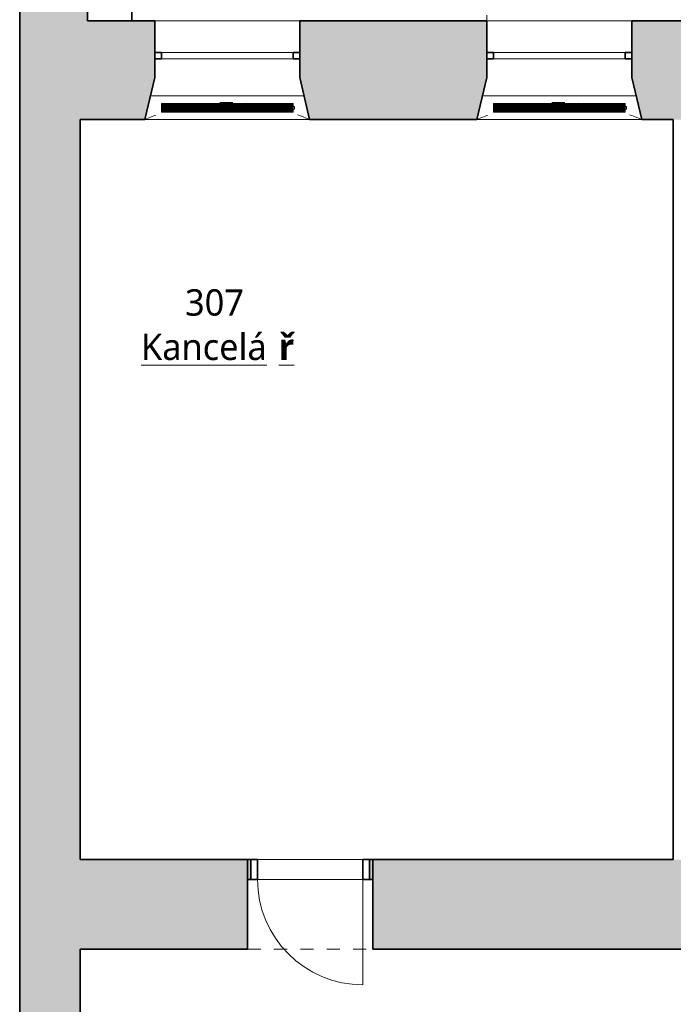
# Model space of a CAD drawing. Header units: metres. Extents: x -0.2 to 46.9, y -0.5 to 28.
# Tile 6 of 30: x -0.2 to 4.7, y 7.3 to 14.8. Entities that reach past the tile are written whole.
import ezdxf

# ---------------------------------------------------------------- set-up
doc = ezdxf.new("R2010")
doc.units = ezdxf.units.M
doc.linetypes.add('AV - Cerch_ 1 tecka 4mm', pattern=[0.006, 0.004, -0.001, 0, -0.001])
doc.layers.add('AV-MISTNOSTI', color=5, linetype='Continuous', lineweight=5, true_color=0x0000ff)
for name, color, linetype, lineweight in [('AV-SRAFY', 7, 'Continuous', 35), ('AV-STAVBA', 7, 'Continuous', 18), ('AV-VYBAVENI', 7, 'Continuous', 18)]:
    doc.layers.add(name, color=color, linetype=linetype, lineweight=lineweight)
doc.styles.add('Trebuchet MS_B', font='trebuc.ttf', dxfattribs={"height": 0.2})

# ---------------------------------------------------------------- blocks, each defined once
blk = doc.blocks.new('GM_Otvor_obdélníkový - 950x2190-1000331-3NP')
at = {"layer": 'AV-STAVBA', "color": 254, "linetype": 'AV - Cerch_ 1 tecka 4mm', "lineweight": 13, "true_color": 0xcccccc}
for p, q in [((-0.475, 0.34), (0.475, 0.34)), ((-0.475, -0.34), (0.475, -0.34)), ((-0.475, -0.34), (0.475, -0.34))]:
    blk.add_line(p, q, dxfattribs=at)
blk = doc.blocks.new('DO_1-P_Ocel_ - 800x1970_150-917843-3NP')
at = {"layer": 'AV-STAVBA', "color": 254, "true_color": 0xcccccc}
for p, q in [((-0.4, 0.875), (-0.4, 0.075)), ((-0.4, 0.075), (0.4, 0.075)), ((-0.4, -0.075), (0.4, -0.075))]:
    blk.add_line(p, q, dxfattribs=at)
at = {"layer": 'AV-STAVBA', "color": 254, "linetype": 'AV - Cerch_ 1 tecka 4mm', "true_color": 0xcccccc}
for p, q in [((-0.45, 0.075), (0.45, 0.075)), ((-0.4, 0.075), (0.4, 0.075)), ((-0.45, -0.075), (0.45, -0.075)), ((-0.4, -0.075), (0.4, -0.075))]:
    blk.add_line(p, q, dxfattribs=at)
at = {"layer": 'AV-STAVBA', "color": 254, "lineweight": 35, "true_color": 0xcccccc}
for p, q in [((-0.4, 0.075), (-0.45, 0.075)), ((-0.45, 0.075), (-0.45, -0.075)), ((-0.4, -0.075), (-0.4, 0.075)), ((0.45, 0.075), (0.4, 0.075)), ((0.4, 0.075), (0.4, -0.075)), ((0.45, -0.075), (0.45, 0.075)), ((-0.45, -0.075), (-0.4, -0.075)), ((0.4, -0.075), (0.45, -0.075))]:
    blk.add_line(p, q, dxfattribs=at)
at = {"layer": 'AV-STAVBA', "color": 254, "true_color": 0xcccccc}
blk.add_arc((-0.4, 0.075), 0.8, 0, 90, dxfattribs=at)
blk = doc.blocks.new('WI_2-2_bez středního sloupku - 1100x2250-1255372-3NP')
at = {"layer": 'AV-STAVBA', "color": 254, "linetype": 'AV - Cerch_ 1 tecka 4mm', "lineweight": 13, "true_color": 0xcccccc}
for p, q in [((0.55, 0.375), (-0.55, 0.375)), ((0.55, -0.375), (-0.55, -0.375))]:
    blk.add_line(p, q, dxfattribs=at)
at = {"layer": 'AV-STAVBA', "color": 254, "lineweight": 35, "true_color": 0xcccccc}
for p, q in [((-0.5, 0.135), (-0.55, 0.135)), ((-0.55, 0.085), (-0.5, 0.085)), ((-0.5, 0.085), (-0.5, 0.135)), ((0.55, 0.135), (0.5, 0.135)), ((0.5, 0.135), (0.5, 0.085)), ((0.5, 0.085), (0.55, 0.085))]:
    blk.add_line(p, q, dxfattribs=at)
at = {"layer": 'AV-STAVBA', "color": 254, "true_color": 0xcccccc}
for p, q in [((-0.5, 0.135), (0.5, 0.135)), ((0.5, 0.085), (-0.5, 0.085))]:
    blk.add_line(p, q, dxfattribs=at)
blk = doc.blocks.new('GM_Nika se zkoseným ostěním a klenutým nadpražím - 1050x2300-1256224-3NP')
at = {"layer": 'AV-STAVBA', "color": 254, "linetype": 'AV - Cerch_ 1 tecka 4mm', "lineweight": 13, "true_color": 0xcccccc}
for p, q in [((0.55, 0.375), (-0.55, 0.375)), ((0.625, -0.375), (-0.625, -0.375))]:
    blk.add_line(p, q, dxfattribs=at)
blk.add_arc((0, -1.8071), 1.5625, 66.42182, 113.57818, dxfattribs=at)
blk = doc.blocks.new('GM_Nika_zkosené ostění - v900-1256496-3NP')
at = {"layer": 'AV-STAVBA', "color": 254, "linetype": 'AV - Cerch_ 1 tecka 4mm', "lineweight": 13, "true_color": 0xcccccc}
blk.add_line((-0.5, -0.375), (0.75, -0.375), dxfattribs=at)
blk = doc.blocks.new('Řísma 2NP_ vnitroblok - Řísma 2NP_ vnitroblok-1646675-3NP')
at = {"layer": 'AV-STAVBA', "color": 254, "true_color": 0xcccccc}
blk.add_line((3.3098, 14.7482), (3.3098, 14.789), dxfattribs=at)
blk = doc.blocks.new('D0089 - 1514 - OÚPSŘ_Benešova_rvt-1-3NP')
at = {"layer": 'AV-SRAFY', "lineweight": 18, "true_color": 0xcccccc}
for points in [[(-0.0948, 14.7482), (0.2786, 14.7482), (0.2786, 27.9956), (-0.2352, 27.9956), (-0.2352, 14.7482)], [(0.2248, 0.8282), (0.2248, 14.7482), (-0.2352, 14.7482), (-0.2352, 0.8282), (-0.0948, 0.8282)]]:
    blk.add_hatch(color=254, dxfattribs=at).paths.add_polyline_path(points)
h = blk.add_hatch(color=254, dxfattribs=at)
h.paths.add_polyline_path([(10.6548, 13.9982), (11.9748, 13.9982), (12.0498, 14.3182), (12.0498, 14.7482), (10.1898, 14.7482), (10.1898, 14.3182), (10.2648, 13.9982), (10.3824, 13.9982)])
h.paths.add_polyline_path([(13.2248, 13.9982), (15.2048, 13.9982), (15.2798, 14.3182), (15.2798, 14.7482), (13.1498, 14.7482), (13.1498, 14.3182), (13.1594, 14.2772)])
h.paths.add_polyline_path([(8.5148, 13.9982), (9.0148, 13.9982), (9.0898, 14.3182), (9.0898, 14.7482), (7.0298, 14.7482), (7.0298, 14.3182), (7.1048, 13.9982), (8.3867, 13.9982)])
h.paths.add_polyline_path([(17.6166, 13.9982), (17.7648, 13.9982), (17.7648, 14.7482), (16.3798, 14.7482), (16.3798, 14.3182), (16.4548, 13.9982), (17.3672, 13.9982)])
h.paths.add_polyline_path([(4.8748, 13.9982), (5.8548, 13.9982), (5.9298, 14.3182), (5.9298, 14.7482), (4.4098, 14.7482), (4.4098, 14.3182), (4.4848, 13.9982), (4.7248, 13.9982)])
h.paths.add_polyline_path([(3.2348, 13.9982), (3.3098, 14.3182), (3.3098, 14.7482), (1.8898, 14.7482), (1.8898, 14.3182), (1.9648, 13.9982), (2.8986, 13.9982)])
h.paths.add_polyline_path([(0.2248, 13.9982), (0.7148, 13.9982), (0.7898, 14.3182), (0.7898, 14.7482), (0.2248, 14.7482), (0.2248, 14.2772)])
h = blk.add_hatch(color=254, dxfattribs=at)
h.paths.add_polyline_path([(10.2773, 7.7082), (10.6548, 7.7082), (10.6548, 8.3882), (10.2773, 8.3882)])
h.paths.add_polyline_path([(5.7348, 7.7082), (6.6848, 7.7082), (6.6848, 8.3882), (5.7348, 8.3882)])
h.paths.add_polyline_path([(4.8748, 7.7082), (4.8748, 8.3882), (2.4446, 8.3882), (2.4446, 7.7082), (3.8965, 7.7082)])
h.paths.add_polyline_path([(8.8773, 7.7082), (8.8773, 8.3882), (7.5448, 8.3882), (7.5448, 7.7082), (7.8878, 7.7082)])
h.paths.add_polyline_path([(0.2248, 7.7082), (1.4946, 7.7082), (1.4946, 8.3882), (0.2248, 8.3882)])
h = blk.add_hatch(color=254, dxfattribs=at)
h.paths.add_polyline_path([(2.4446, 8.2382), (2.4446, 8.3882), (2.4196, 8.3882), (2.4196, 8.2382)])
h.paths.add_polyline_path([(1.5196, 8.2382), (1.5196, 8.3882), (1.4946, 8.3882), (1.4946, 8.2382)])
at = {"layer": 'AV-STAVBA', "color": 254, "lineweight": 35, "true_color": 0xcccccc}
for p, q in [((-0.2352, 27.9956), (-0.2352, 14.7482)), ((0.2786, 14.7482), (0.2786, 27.9956)), ((0.2786, 27.9956), (0.2786, 14.7482)), ((0.6149, 14.7482), (0.6149, 27.9956)), ((-0.2352, 14.7482), (-0.2352, 0.8282)), ((0.7898, 14.7482), (0.2786, 14.7482)), ((0.2786, 14.7482), (0.6149, 14.7482)), ((0.7898, 14.3182), (0.7898, 14.7482)), ((3.3098, 14.7482), (1.8898, 14.7482)), ((1.8898, 14.7482), (1.8898, 14.3182)), ((3.3098, 14.3182), (3.3098, 14.7482)), ((5.9298, 14.7482), (4.4098, 14.7482)), ((4.4098, 14.7482), (4.4098, 14.3182)), ((0.7148, 13.9982), (0.7898, 14.3182)), ((1.8898, 14.3182), (1.9648, 13.9982)), ((3.2348, 13.9982), (3.3098, 14.3182)), ((4.4098, 14.3182), (4.4848, 13.9982)), ((0.2248, 8.3882), (0.2248, 13.9982)), ((0.2248, 13.9982), (0.7148, 13.9982)), ((1.9648, 13.9982), (3.2348, 13.9982)), ((4.4848, 13.9982), (4.7248, 13.9982)), ((4.7248, 13.9982), (4.7248, 8.3882)), ((1.4946, 8.3882), (0.2248, 8.3882)), ((1.4946, 7.7082), (1.4946, 8.3882)), ((1.5196, 8.3882), (1.4946, 8.3882)), ((1.4946, 8.3882), (1.4946, 8.2382)), ((1.5196, 8.2382), (1.5196, 8.3882)), ((2.4446, 8.3882), (2.4196, 8.3882)), ((2.4196, 8.3882), (2.4196, 8.2382)), ((4.7248, 8.3882), (2.4446, 8.3882)), ((2.4446, 8.3882), (2.4446, 7.7082)), ((2.4446, 8.2382), (2.4446, 8.3882)), ((1.4946, 8.2382), (1.5196, 8.2382)), ((2.4196, 8.2382), (2.4446, 8.2382)), ((0.2248, 5.9582), (0.2248, 7.7082)), ((0.2248, 7.7082), (1.4946, 7.7082)), ((2.4446, 7.7082), (4.8748, 7.7082))]:
    blk.add_line(p, q, dxfattribs=at)
at = {"layer": 'AV-STAVBA', "color": 254, "true_color": 0xcccccc}
for p, q in [((0.7898, 14.7482), (1.8898, 14.7482)), ((3.3098, 14.7482), (4.4098, 14.7482)), ((0.757, 14.1782), (1.9226, 14.1782)), ((3.277, 14.1782), (4.4426, 14.1782)), ((1.5696, 8.3882), (2.3696, 8.3882)), ((2.3696, 8.2382), (1.5696, 8.2382))]:
    blk.add_line(p, q, dxfattribs=at)
at = {"layer": 'AV-STAVBA', "color": 254, "lineweight": 18, "true_color": 0xcccccc}
for name, p in [('Řísma 2NP_ vnitroblok - Řísma 2NP_ vnitroblok-1646675-3NP', (0, 0)), ('GM_Nika se zkoseným ostěním a klenutým nadpražím - 1050x2300-1256224-3NP', (1.3398, 14.3732)), ('WI_2-2_bez středního sloupku - 1100x2250-1255372-3NP', (1.3398, 14.3732)), ('GM_Nika se zkoseným ostěním a klenutým nadpražím - 1050x2300-1256224-3NP', (3.8598, 14.3732)), ('WI_2-2_bez středního sloupku - 1100x2250-1255372-3NP', (3.8598, 14.3732)), ('GM_Nika_zkosené ostění - v900-1256496-3NP', (1.2148, 14.3732)), ('GM_Nika_zkosené ostění - v900-1256496-3NP', (3.7348, 14.3732)), ('GM_Otvor_obdélníkový - 950x2190-1000331-3NP', (1.9696, 8.0482))]:
    blk.add_blockref(name, p, dxfattribs=at)
at = {"layer": 'AV-STAVBA', "color": 254, "lineweight": 18, "true_color": 0xcccccc, "rotation": 180}
blk.add_blockref('DO_1-P_Ocel_ - 800x1970_150-917843-3NP', (1.9696, 8.3132), dxfattribs=at)
blk = doc.blocks.new('PF_Deskový radiátor_připojení boční - 1000_550_66-848785-3NP')
at = {"layer": 'AV-VYBAVENI', "color": 5, "true_color": 0x0000ff}
for p, q in [((-0.5, 0.01), (-0.51, 0.01)), ((-0.51, 0.01), (-0.51, -0.01)), ((-0.51, 0.01), (-0.51, 0.0097)), ((-0.5, 0.01), (-0.51, 0.01)), ((-0.51, 0.01), (-0.51, 0.0097)), ((-0.51, 0.01), (-0.51, 0.0097)), ((0.5, 0.033), (-0.5, 0.033)), ((-0.5, 0.033), (-0.5, -0.033)), ((-0.493, -0.026), (-0.493, 0.026)), ((-0.493, 0.026), (0.493, 0.026)), ((-0.483, 0.026), (-0.486, 0.026)), ((-0.486, 0.026), (-0.486, -0.026)), ((-0.483, -0.026), (-0.483, 0.026)), ((-0.4745, 0.026), (-0.4775, 0.026)), ((-0.4775, 0.026), (-0.4775, -0.026)), ((-0.4745, -0.026), (-0.4745, 0.026)), ((-0.466, 0.026), (-0.469, 0.026)), ((-0.469, 0.026), (-0.469, -0.026)), ((-0.466, -0.026), (-0.466, 0.026)), ((-0.4575, 0.026), (-0.4605, 0.026)), ((-0.4605, 0.026), (-0.4605, -0.026)), ((-0.4575, -0.026), (-0.4575, 0.026)), ((-0.449, 0.026), (-0.452, 0.026)), ((-0.452, 0.026), (-0.452, -0.026)), ((-0.449, -0.026), (-0.449, 0.026)), ((-0.4405, 0.026), (-0.4435, 0.026)), ((-0.4435, 0.026), (-0.4435, -0.026)), ((-0.4405, -0.026), (-0.4405, 0.026)), ((-0.432, 0.026), (-0.435, 0.026)), ((-0.435, 0.026), (-0.435, -0.026)), ((-0.432, -0.026), (-0.432, 0.026)), ((-0.4235, 0.026), (-0.4265, 0.026)), ((-0.4265, 0.026), (-0.4265, -0.026)), ((-0.4235, -0.026), (-0.4235, 0.026)), ((-0.415, 0.026), (-0.418, 0.026)), ((-0.418, 0.026), (-0.418, -0.026)), ((-0.415, -0.026), (-0.415, 0.026)), ((-0.4065, 0.026), (-0.4095, 0.026)), ((-0.4095, 0.026), (-0.4095, -0.026)), ((-0.4065, -0.026), (-0.4065, 0.026)), ((-0.398, 0.026), (-0.401, 0.026)), ((-0.401, 0.026), (-0.401, -0.026)), ((-0.398, -0.026), (-0.398, 0.026)), ((-0.3895, 0.026), (-0.3925, 0.026)), ((-0.3925, 0.026), (-0.3925, -0.026)), ((-0.3895, -0.026), (-0.3895, 0.026)), ((-0.381, 0.026), (-0.384, 0.026)), ((-0.384, 0.026), (-0.384, -0.026)), ((-0.381, -0.026), (-0.381, 0.026)), ((-0.3725, 0.026), (-0.3755, 0.026)), ((-0.3755, 0.026), (-0.3755, -0.026)), ((-0.3725, -0.026), (-0.3725, 0.026)), ((-0.364, 0.026), (-0.367, 0.026)), ((-0.367, 0.026), (-0.367, -0.026)), ((-0.364, -0.026), (-0.364, 0.026)), ((-0.3555, 0.026), (-0.3585, 0.026)), ((-0.3585, 0.026), (-0.3585, -0.026)), ((-0.3555, -0.026), (-0.3555, 0.026)), ((-0.347, 0.026), (-0.35, 0.026)), ((-0.35, 0.026), (-0.35, -0.026)), ((-0.347, -0.026), (-0.347, 0.026)), ((-0.3385, 0.026), (-0.3415, 0.026)), ((-0.3415, 0.026), (-0.3415, -0.026)), ((-0.3385, -0.026), (-0.3385, 0.026)), ((-0.33, 0.026), (-0.333, 0.026)), ((-0.333, 0.026), (-0.333, -0.026)), ((-0.33, -0.026), (-0.33, 0.026)), ((-0.3215, 0.026), (-0.3245, 0.026)), ((-0.3245, 0.026), (-0.3245, -0.026)), ((-0.3215, -0.026), (-0.3215, 0.026)), ((-0.313, 0.026), (-0.316, 0.026)), ((-0.316, 0.026), (-0.316, -0.026)), ((-0.313, -0.026), (-0.313, 0.026)), ((-0.3045, 0.026), (-0.3075, 0.026)), ((-0.3075, 0.026), (-0.3075, -0.026)), ((-0.3045, -0.026), (-0.3045, 0.026)), ((-0.296, 0.026), (-0.299, 0.026)), ((-0.299, 0.026), (-0.299, -0.026)), ((-0.296, -0.026), (-0.296, 0.026)), ((-0.2875, 0.026), (-0.2905, 0.026)), ((-0.2905, 0.026), (-0.2905, -0.026)), ((-0.2875, -0.026), (-0.2875, 0.026)), ((-0.279, 0.026), (-0.282, 0.026)), ((-0.282, 0.026), (-0.282, -0.026)), ((-0.279, -0.026), (-0.279, 0.026)), ((-0.2705, 0.026), (-0.2735, 0.026)), ((-0.2735, 0.026), (-0.2735, -0.026)), ((-0.2705, -0.026), (-0.2705, 0.026)), ((-0.262, 0.026), (-0.265, 0.026)), ((-0.265, 0.026), (-0.265, -0.026)), ((-0.262, -0.026), (-0.262, 0.026)), ((-0.2535, 0.026), (-0.2565, 0.026)), ((-0.2565, 0.026), (-0.2565, -0.026)), ((-0.2535, -0.026), (-0.2535, 0.026)), ((-0.245, 0.026), (-0.248, 0.026)), ((-0.248, 0.026), (-0.248, -0.026)), ((-0.245, -0.026), (-0.245, 0.026)), ((-0.2365, 0.026), (-0.2395, 0.026)), ((-0.2395, 0.026), (-0.2395, -0.026)), ((-0.2365, -0.026), (-0.2365, 0.026)), ((-0.228, 0.026), (-0.231, 0.026)), ((-0.231, 0.026), (-0.231, -0.026)), ((-0.228, -0.026), (-0.228, 0.026)), ((-0.2195, 0.026), (-0.2225, 0.026)), ((-0.2225, 0.026), (-0.2225, -0.026)), ((-0.2195, -0.026), (-0.2195, 0.026)), ((-0.211, 0.026), (-0.214, 0.026)), ((-0.214, 0.026), (-0.214, -0.026)), ((-0.211, -0.026), (-0.211, 0.026)), ((-0.2025, 0.026), (-0.2055, 0.026)), ((-0.2055, 0.026), (-0.2055, -0.026)), ((-0.2025, -0.026), (-0.2025, 0.026)), ((-0.194, 0.026), (-0.197, 0.026)), ((-0.197, 0.026), (-0.197, -0.026)), ((-0.194, -0.026), (-0.194, 0.026)), ((-0.1855, 0.026), (-0.1885, 0.026)), ((-0.1885, 0.026), (-0.1885, -0.026)), ((-0.1855, -0.026), (-0.1855, 0.026)), ((-0.177, 0.026), (-0.18, 0.026)), ((-0.18, 0.026), (-0.18, -0.026)), ((-0.177, -0.026), (-0.177, 0.026)), ((-0.1685, 0.026), (-0.1715, 0.026)), ((-0.1715, 0.026), (-0.1715, -0.026)), ((-0.1685, -0.026), (-0.1685, 0.026)), ((-0.16, 0.026), (-0.163, 0.026)), ((-0.163, 0.026), (-0.163, -0.026)), ((-0.16, -0.026), (-0.16, 0.026)), ((-0.1515, 0.026), (-0.1545, 0.026)), ((-0.1545, 0.026), (-0.1545, -0.026)), ((-0.1515, -0.026), (-0.1515, 0.026)), ((-0.143, 0.026), (-0.146, 0.026)), ((-0.146, 0.026), (-0.146, -0.026)), ((-0.143, -0.026), (-0.143, 0.026)), ((-0.1345, 0.026), (-0.1375, 0.026)), ((-0.1375, 0.026), (-0.1375, -0.026)), ((-0.1345, -0.026), (-0.1345, 0.026)), ((-0.126, 0.026), (-0.129, 0.026)), ((-0.129, 0.026), (-0.129, -0.026)), ((-0.126, -0.026), (-0.126, 0.026)), ((-0.1175, 0.026), (-0.1205, 0.026)), ((-0.1205, 0.026), (-0.1205, -0.026)), ((-0.1175, -0.026), (-0.1175, 0.026)), ((-0.109, 0.026), (-0.112, 0.026)), ((-0.112, 0.026), (-0.112, -0.026)), ((-0.109, -0.026), (-0.109, 0.026)), ((-0.1005, 0.026), (-0.1035, 0.026)), ((-0.1035, 0.026), (-0.1035, -0.026)), ((-0.1005, -0.026), (-0.1005, 0.026)), ((-0.092, 0.026), (-0.095, 0.026)), ((-0.095, 0.026), (-0.095, -0.026)), ((-0.092, -0.026), (-0.092, 0.026)), ((-0.0835, 0.026), (-0.0865, 0.026)), ((-0.0865, 0.026), (-0.0865, -0.026)), ((-0.0835, -0.026), (-0.0835, 0.026)), ((-0.075, 0.026), (-0.078, 0.026)), ((-0.078, 0.026), (-0.078, -0.026)), ((-0.075, -0.026), (-0.075, 0.026)), ((-0.0665, 0.026), (-0.0695, 0.026)), ((-0.0695, 0.026), (-0.0695, -0.026)), ((-0.0665, -0.026), (-0.0665, 0.026)), ((-0.058, 0.026), (-0.061, 0.026)), ((-0.061, 0.026), (-0.061, -0.026)), ((-0.058, -0.026), (-0.058, 0.026)), ((-0.0495, 0.026), (-0.0525, 0.026)), ((-0.0525, 0.026), (-0.0525, -0.026)), ((-0.0495, -0.026), (-0.0495, 0.026)), ((-0.041, 0.026), (-0.044, 0.026)), ((-0.044, 0.026), (-0.044, -0.026)), ((-0.041, -0.026), (-0.041, 0.026)), ((-0.0325, 0.026), (-0.0355, 0.026)), ((-0.0355, 0.026), (-0.0355, -0.026)), ((-0.0325, -0.026), (-0.0325, 0.026)), ((-0.024, 0.026), (-0.027, 0.026)), ((-0.027, 0.026), (-0.027, -0.026)), ((-0.024, -0.026), (-0.024, 0.026)), ((-0.0155, 0.026), (-0.0185, 0.026)), ((-0.0185, 0.026), (-0.0185, -0.026)), ((-0.0155, -0.026), (-0.0155, 0.026)), ((-0.007, 0.026), (-0.01, 0.026)), ((-0.01, 0.026), (-0.01, -0.026)), ((-0.007, -0.026), (-0.007, 0.026)), ((0.0015, 0.026), (-0.0015, 0.026)), ((-0.0015, 0.026), (-0.0015, -0.026)), ((0.0015, -0.026), (0.0015, 0.026)), ((0.01, 0.026), (0.007, 0.026)), ((0.007, 0.026), (0.007, -0.026)), ((0.01, -0.026), (0.01, 0.026)), ((0.0185, 0.026), (0.0155, 0.026)), ((0.0155, 0.026), (0.0155, -0.026)), ((0.0185, -0.026), (0.0185, 0.026)), ((0.027, 0.026), (0.024, 0.026)), ((0.024, 0.026), (0.024, -0.026)), ((0.027, -0.026), (0.027, 0.026)), ((0.0355, 0.026), (0.0325, 0.026)), ((0.0325, 0.026), (0.0325, -0.026)), ((0.0355, -0.026), (0.0355, 0.026)), ((0.044, 0.026), (0.041, 0.026)), ((0.041, 0.026), (0.041, -0.026)), ((0.044, -0.026), (0.044, 0.026)), ((0.0525, 0.026), (0.0495, 0.026)), ((0.0495, 0.026), (0.0495, -0.026)), ((0.0525, -0.026), (0.0525, 0.026)), ((0.061, 0.026), (0.058, 0.026)), ((0.058, 0.026), (0.058, -0.026)), ((0.061, -0.026), (0.061, 0.026)), ((0.0695, 0.026), (0.0665, 0.026)), ((0.0665, 0.026), (0.0665, -0.026)), ((0.0695, -0.026), (0.0695, 0.026)), ((0.078, 0.026), (0.075, 0.026)), ((0.075, 0.026), (0.075, -0.026)), ((0.078, -0.026), (0.078, 0.026)), ((0.0865, 0.026), (0.0835, 0.026)), ((0.0835, 0.026), (0.0835, -0.026)), ((0.0865, -0.026), (0.0865, 0.026)), ((0.095, 0.026), (0.092, 0.026)), ((0.092, 0.026), (0.092, -0.026)), ((0.095, -0.026), (0.095, 0.026)), ((0.1035, 0.026), (0.1005, 0.026)), ((0.1005, 0.026), (0.1005, -0.026)), ((0.1035, -0.026), (0.1035, 0.026)), ((0.112, 0.026), (0.109, 0.026)), ((0.109, 0.026), (0.109, -0.026)), ((0.112, -0.026), (0.112, 0.026)), ((0.1205, 0.026), (0.1175, 0.026)), ((0.1175, 0.026), (0.1175, -0.026)), ((0.1205, -0.026), (0.1205, 0.026)), ((0.129, 0.026), (0.126, 0.026)), ((0.126, 0.026), (0.126, -0.026)), ((0.129, -0.026), (0.129, 0.026)), ((0.1375, 0.026), (0.1345, 0.026)), ((0.1345, 0.026), (0.1345, -0.026)), ((0.1375, -0.026), (0.1375, 0.026)), ((0.146, 0.026), (0.143, 0.026)), ((0.143, 0.026), (0.143, -0.026)), ((0.146, -0.026), (0.146, 0.026)), ((0.1545, 0.026), (0.1515, 0.026)), ((0.1515, 0.026), (0.1515, -0.026)), ((0.1545, -0.026), (0.1545, 0.026)), ((0.163, 0.026), (0.16, 0.026)), ((0.16, 0.026), (0.16, -0.026)), ((0.163, -0.026), (0.163, 0.026)), ((0.1715, 0.026), (0.1685, 0.026)), ((0.1685, 0.026), (0.1685, -0.026)), ((0.1715, -0.026), (0.1715, 0.026)), ((0.18, 0.026), (0.177, 0.026)), ((0.177, 0.026), (0.177, -0.026)), ((0.18, -0.026), (0.18, 0.026)), ((0.1885, 0.026), (0.1855, 0.026)), ((0.1855, 0.026), (0.1855, -0.026)), ((0.1885, -0.026), (0.1885, 0.026)), ((0.197, 0.026), (0.194, 0.026)), ((0.194, 0.026), (0.194, -0.026)), ((0.197, -0.026), (0.197, 0.026)), ((0.2055, 0.026), (0.2025, 0.026)), ((0.2025, 0.026), (0.2025, -0.026)), ((0.2055, -0.026), (0.2055, 0.026)), ((0.214, 0.026), (0.211, 0.026)), ((0.211, 0.026), (0.211, -0.026)), ((0.214, -0.026), (0.214, 0.026)), ((0.2225, 0.026), (0.2195, 0.026)), ((0.2195, 0.026), (0.2195, -0.026)), ((0.2225, -0.026), (0.2225, 0.026)), ((0.231, 0.026), (0.228, 0.026)), ((0.228, 0.026), (0.228, -0.026)), ((0.231, -0.026), (0.231, 0.026)), ((0.2395, 0.026), (0.2365, 0.026)), ((0.2365, 0.026), (0.2365, -0.026)), ((0.2395, -0.026), (0.2395, 0.026)), ((0.248, 0.026), (0.245, 0.026)), ((0.245, 0.026), (0.245, -0.026)), ((0.248, -0.026), (0.248, 0.026)), ((0.2565, 0.026), (0.2535, 0.026)), ((0.2535, 0.026), (0.2535, -0.026)), ((0.2565, -0.026), (0.2565, 0.026)), ((0.265, 0.026), (0.262, 0.026)), ((0.262, 0.026), (0.262, -0.026)), ((0.265, -0.026), (0.265, 0.026)), ((0.2735, 0.026), (0.2705, 0.026)), ((0.2705, 0.026), (0.2705, -0.026)), ((0.2735, -0.026), (0.2735, 0.026)), ((0.282, 0.026), (0.279, 0.026)), ((0.279, 0.026), (0.279, -0.026)), ((0.282, -0.026), (0.282, 0.026)), ((0.2905, 0.026), (0.2875, 0.026)), ((0.2875, 0.026), (0.2875, -0.026)), ((0.2905, -0.026), (0.2905, 0.026)), ((0.299, 0.026), (0.296, 0.026)), ((0.296, 0.026), (0.296, -0.026)), ((0.299, -0.026), (0.299, 0.026)), ((0.3075, 0.026), (0.3045, 0.026)), ((0.3045, 0.026), (0.3045, -0.026)), ((0.3075, -0.026), (0.3075, 0.026)), ((0.316, 0.026), (0.313, 0.026)), ((0.313, 0.026), (0.313, -0.026)), ((0.316, -0.026), (0.316, 0.026)), ((0.3245, 0.026), (0.3215, 0.026)), ((0.3215, 0.026), (0.3215, -0.026)), ((0.3245, -0.026), (0.3245, 0.026)), ((0.333, 0.026), (0.33, 0.026)), ((0.33, 0.026), (0.33, -0.026)), ((0.333, -0.026), (0.333, 0.026)), ((0.3415, 0.026), (0.3385, 0.026)), ((0.3385, 0.026), (0.3385, -0.026)), ((0.3415, -0.026), (0.3415, 0.026)), ((0.35, 0.026), (0.347, 0.026)), ((0.347, 0.026), (0.347, -0.026)), ((0.35, -0.026), (0.35, 0.026)), ((0.3585, 0.026), (0.3555, 0.026)), ((0.3555, 0.026), (0.3555, -0.026)), ((0.3585, -0.026), (0.3585, 0.026)), ((0.367, 0.026), (0.364, 0.026)), ((0.364, 0.026), (0.364, -0.026)), ((0.367, -0.026), (0.367, 0.026)), ((0.3755, 0.026), (0.3725, 0.026)), ((0.3725, 0.026), (0.3725, -0.026)), ((0.3755, -0.026), (0.3755, 0.026)), ((0.384, 0.026), (0.381, 0.026)), ((0.381, 0.026), (0.381, -0.026)), ((0.384, -0.026), (0.384, 0.026)), ((0.3925, 0.026), (0.3895, 0.026)), ((0.3895, 0.026), (0.3895, -0.026)), ((0.3925, -0.026), (0.3925, 0.026)), ((0.401, 0.026), (0.398, 0.026)), ((0.398, 0.026), (0.398, -0.026)), ((0.401, -0.026), (0.401, 0.026)), ((0.4095, 0.026), (0.4065, 0.026)), ((0.4065, 0.026), (0.4065, -0.026)), ((0.4095, -0.026), (0.4095, 0.026)), ((0.418, 0.026), (0.415, 0.026)), ((0.415, 0.026), (0.415, -0.026)), ((0.418, -0.026), (0.418, 0.026)), ((0.4265, 0.026), (0.4235, 0.026)), ((0.4235, 0.026), (0.4235, -0.026)), ((0.4265, -0.026), (0.4265, 0.026)), ((0.435, 0.026), (0.432, 0.026)), ((0.432, 0.026), (0.432, -0.026)), ((0.435, -0.026), (0.435, 0.026)), ((0.4435, 0.026), (0.4405, 0.026)), ((0.4405, 0.026), (0.4405, -0.026)), ((0.4435, -0.026), (0.4435, 0.026)), ((0.452, 0.026), (0.449, 0.026)), ((0.449, 0.026), (0.449, -0.026)), ((0.452, -0.026), (0.452, 0.026)), ((0.4605, 0.026), (0.4575, 0.026)), ((0.4575, 0.026), (0.4575, -0.026)), ((0.4605, -0.026), (0.4605, 0.026)), ((0.469, 0.026), (0.466, 0.026)), ((0.466, 0.026), (0.466, -0.026)), ((0.469, -0.026), (0.469, 0.026)), ((0.4775, 0.026), (0.4745, 0.026)), ((0.4745, 0.026), (0.4745, -0.026)), ((0.4775, -0.026), (0.4775, 0.026)), ((0.486, 0.026), (0.483, 0.026)), ((0.483, 0.026), (0.483, -0.026)), ((0.486, -0.026), (0.486, 0.026)), ((0.4945, 0.026), (0.4915, 0.026)), ((0.4915, 0.026), (0.4915, -0.026)), ((0.493, 0.026), (0.493, -0.026)), ((0.4945, -0.026), (0.4945, 0.026)), ((0.5, -0.033), (0.5, 0.033)), ((-0.51, -0.0097), (-0.51, -0.01)), ((-0.51, -0.0097), (-0.51, -0.01)), ((-0.51, -0.0097), (-0.51, -0.01)), ((-0.51, -0.01), (-0.5, -0.01)), ((-0.51, -0.01), (-0.5, -0.01)), ((-0.5, -0.033), (0.5, -0.033)), ((0.493, -0.026), (-0.493, -0.026)), ((-0.486, -0.026), (-0.483, -0.026)), ((-0.4775, -0.026), (-0.4745, -0.026)), ((-0.469, -0.026), (-0.466, -0.026)), ((-0.4605, -0.026), (-0.4575, -0.026)), ((-0.452, -0.026), (-0.449, -0.026)), ((-0.4435, -0.026), (-0.4405, -0.026)), ((-0.435, -0.026), (-0.432, -0.026)), ((-0.4265, -0.026), (-0.4235, -0.026)), ((-0.418, -0.026), (-0.415, -0.026)), ((-0.4095, -0.026), (-0.4065, -0.026)), ((-0.401, -0.026), (-0.398, -0.026)), ((-0.3925, -0.026), (-0.3895, -0.026)), ((-0.384, -0.026), (-0.381, -0.026)), ((-0.3755, -0.026), (-0.3725, -0.026)), ((-0.367, -0.026), (-0.364, -0.026)), ((-0.3585, -0.026), (-0.3555, -0.026)), ((-0.35, -0.026), (-0.347, -0.026)), ((-0.3415, -0.026), (-0.3385, -0.026)), ((-0.333, -0.026), (-0.33, -0.026)), ((-0.3245, -0.026), (-0.3215, -0.026)), ((-0.316, -0.026), (-0.313, -0.026)), ((-0.3075, -0.026), (-0.3045, -0.026)), ((-0.299, -0.026), (-0.296, -0.026)), ((-0.2905, -0.026), (-0.2875, -0.026)), ((-0.282, -0.026), (-0.279, -0.026)), ((-0.2735, -0.026), (-0.2705, -0.026)), ((-0.265, -0.026), (-0.262, -0.026)), ((-0.2565, -0.026), (-0.2535, -0.026)), ((-0.248, -0.026), (-0.245, -0.026)), ((-0.2395, -0.026), (-0.2365, -0.026)), ((-0.231, -0.026), (-0.228, -0.026)), ((-0.2225, -0.026), (-0.2195, -0.026)), ((-0.214, -0.026), (-0.211, -0.026)), ((-0.2055, -0.026), (-0.2025, -0.026)), ((-0.197, -0.026), (-0.194, -0.026)), ((-0.1885, -0.026), (-0.1855, -0.026)), ((-0.18, -0.026), (-0.177, -0.026)), ((-0.1715, -0.026), (-0.1685, -0.026)), ((-0.163, -0.026), (-0.16, -0.026)), ((-0.1545, -0.026), (-0.1515, -0.026)), ((-0.146, -0.026), (-0.143, -0.026)), ((-0.1375, -0.026), (-0.1345, -0.026)), ((-0.129, -0.026), (-0.126, -0.026)), ((-0.1205, -0.026), (-0.1175, -0.026)), ((-0.112, -0.026), (-0.109, -0.026)), ((-0.1035, -0.026), (-0.1005, -0.026)), ((-0.095, -0.026), (-0.092, -0.026)), ((-0.0865, -0.026), (-0.0835, -0.026)), ((-0.078, -0.026), (-0.075, -0.026)), ((-0.0695, -0.026), (-0.0665, -0.026)), ((-0.061, -0.026), (-0.058, -0.026)), ((-0.0525, -0.026), (-0.0495, -0.026)), ((-0.044, -0.026), (-0.041, -0.026)), ((-0.0355, -0.026), (-0.0325, -0.026)), ((-0.027, -0.026), (-0.024, -0.026)), ((-0.0185, -0.026), (-0.0155, -0.026)), ((-0.01, -0.026), (-0.007, -0.026)), ((-0.0015, -0.026), (0.0015, -0.026)), ((0.007, -0.026), (0.01, -0.026)), ((0.0155, -0.026), (0.0185, -0.026)), ((0.024, -0.026), (0.027, -0.026)), ((0.0325, -0.026), (0.0355, -0.026)), ((0.041, -0.026), (0.044, -0.026)), ((0.0495, -0.026), (0.0525, -0.026)), ((0.058, -0.026), (0.061, -0.026)), ((0.0665, -0.026), (0.0695, -0.026)), ((0.075, -0.026), (0.078, -0.026)), ((0.0835, -0.026), (0.0865, -0.026)), ((0.092, -0.026), (0.095, -0.026)), ((0.1005, -0.026), (0.1035, -0.026)), ((0.109, -0.026), (0.112, -0.026)), ((0.1175, -0.026), (0.1205, -0.026)), ((0.126, -0.026), (0.129, -0.026)), ((0.1345, -0.026), (0.1375, -0.026)), ((0.143, -0.026), (0.146, -0.026)), ((0.1515, -0.026), (0.1545, -0.026)), ((0.16, -0.026), (0.163, -0.026)), ((0.1685, -0.026), (0.1715, -0.026)), ((0.177, -0.026), (0.18, -0.026)), ((0.1855, -0.026), (0.1885, -0.026)), ((0.194, -0.026), (0.197, -0.026)), ((0.2025, -0.026), (0.2055, -0.026)), ((0.211, -0.026), (0.214, -0.026)), ((0.2195, -0.026), (0.2225, -0.026)), ((0.228, -0.026), (0.231, -0.026)), ((0.2365, -0.026), (0.2395, -0.026)), ((0.245, -0.026), (0.248, -0.026)), ((0.2535, -0.026), (0.2565, -0.026)), ((0.262, -0.026), (0.265, -0.026)), ((0.2705, -0.026), (0.2735, -0.026)), ((0.279, -0.026), (0.282, -0.026)), ((0.2875, -0.026), (0.2905, -0.026)), ((0.296, -0.026), (0.299, -0.026)), ((0.3045, -0.026), (0.3075, -0.026)), ((0.313, -0.026), (0.316, -0.026)), ((0.3215, -0.026), (0.3245, -0.026)), ((0.33, -0.026), (0.333, -0.026)), ((0.3385, -0.026), (0.3415, -0.026)), ((0.347, -0.026), (0.35, -0.026)), ((0.3555, -0.026), (0.3585, -0.026)), ((0.364, -0.026), (0.367, -0.026)), ((0.3725, -0.026), (0.3755, -0.026)), ((0.381, -0.026), (0.384, -0.026)), ((0.3895, -0.026), (0.3925, -0.026)), ((0.398, -0.026), (0.401, -0.026)), ((0.4065, -0.026), (0.4095, -0.026)), ((0.415, -0.026), (0.418, -0.026)), ((0.4235, -0.026), (0.4265, -0.026)), ((0.432, -0.026), (0.435, -0.026)), ((0.4405, -0.026), (0.4435, -0.026)), ((0.449, -0.026), (0.452, -0.026)), ((0.4575, -0.026), (0.4605, -0.026)), ((0.466, -0.026), (0.469, -0.026)), ((0.4745, -0.026), (0.4775, -0.026)), ((0.483, -0.026), (0.486, -0.026)), ((0.4915, -0.026), (0.4945, -0.026))]:
    blk.add_line(p, q, dxfattribs=at)

msp = doc.modelspace()

# ---------------------------------------------------------------- block references
at = {"lineweight": 5}
msp.add_blockref('D0089 - 1514 - OÚPSŘ_Benešova_rvt-1-3NP', (0, 0), dxfattribs=at)
at = {"layer": 'AV-VYBAVENI', "color": 5, "true_color": 0x0000ff, "rotation": 180}
for p in [(1.3398, 14.0882), (3.8598, 14.0882)]:
    msp.add_blockref('PF_Deskový radiátor_připojení boční - 1000_550_66-848785-3NP', p, dxfattribs=at)

# ---------------------------------------------------------------- texts
at = {"layer": 'AV-MISTNOSTI', "char_height": 0.2, "attachment_point": 1, "style": 'Trebuchet MS_B'}
for s, insert, width in [('307', (1.0195, 12.7119), 0.601266), ('\\LKancelá', (0.6855, 12.3757), 1.266666), ('\\L\\fTrebuchet MS|b1|i0|c238|p34|;\\Lř', (1.7306, 12.3757), 0.144304)]:
    msp.add_mtext(s, dxfattribs=dict(at, insert=insert, width=width))

doc.saveas('drawing.dxf')
